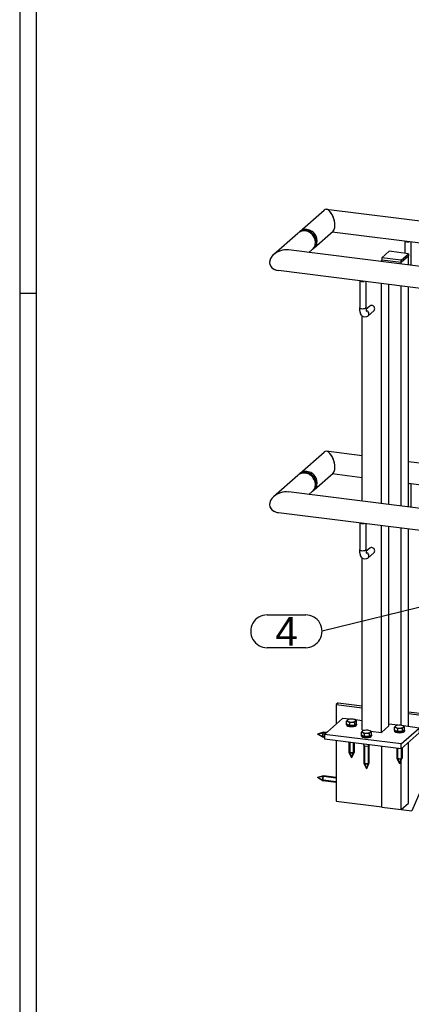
# Model space of a CAD drawing. Header units: millimetres. Extents: x 12217 to 12811, y 3674 to 4094.
# Tile 16 of 47: x 12222 to 12270, y 3884 to 4004. Entities that reach past the tile are written whole.
import ezdxf
from ezdxf.enums import TextEntityAlignment as Align

# ---------------------------------------------------------------- set-up
doc = ezdxf.new("R2010")
doc.units = ezdxf.units.MM
doc.layers.get('0').update_dxf_attribs({"linetype": 'CONTINUOUS'})
for name, color, linetype in [('DIM49', 4, 'CONTINUOUS'), ('LE_RED', 1, 'CONTINUOUS'), ('TXT_ALL', 7, 'CONTINUOUS')]:
    doc.layers.add(name, color=color, linetype=linetype)
doc.styles.add('ARIAL', font='arial.ttf')

# ---------------------------------------------------------------- blocks, each defined once
blk = doc.blocks.new('DINA2_00002', base_point=(12224.3, 3680.88))
for p, q in [((12222.3, 4088.88), (12222.3, 3678.88)), ((12224.3, 4086.88), (12224.3, 3680.88)), ((12222.3, 3970.88), (12224.3, 3970.88))]:
    blk.add_line(p, q)
blk = doc.blocks.new('_ZBL0026_00001')
blk.add_blockref('DINA2_00002', (12224.3, 3680.88))
blk = doc.blocks.new('Brede Strip 10x200_00833', base_point=(12269.64, 3919.69))
for p, q in [((12261.08, 3920.99), (12260.86, 3920.79)), ((12260.86, 3920.79), (12264.02, 3920.39)), ((12260.86, 3920.79), (12260.86, 3918.43)), ((12261.08, 3920.99), (12264.02, 3920.62)), ((12269.64, 3919.91), (12275.11, 3919.22)), ((12269.64, 3919.69), (12274.89, 3919.02)), ((12274.89, 3919.02), (12273.54, 3915.92)), ((12275.11, 3919.22), (12274.89, 3919.02)), ((12260.86, 3916.38), (12260.86, 3909.01)), ((12273.36, 3915.5), (12270.05, 3907.85)), ((12260.86, 3909.01), (12266.41, 3908.31)), ((12268.76, 3908.01), (12270.05, 3907.85))]:
    blk.add_line(p, q)
blk = doc.blocks.new('Brede Strip 10x200_00832')
blk.add_blockref('Brede Strip 10x200_00833', (12269.64, 3919.69))
blk = doc.blocks.new('Constructie buis 42.4x2.6_00842', base_point=(12259.64, 3981.07))
for p, q in [((12276.13, 3978.99), (12259.64, 3981.07)), ((12274.82, 3976.49), (12260.35, 3978.31))]:
    blk.add_line(p, q)
for centre, major_axis, ratio, start_param, end_param in [((12259.92, 3979.7), (0.42, -1.36), 0.476834, 2.929577, 3.353608), ((12259.92, 3979.7), (0.42, -1.36), 0.476834, 0.211987, 2.929577), ((12275.48, 3977.74), (-0.66, -1.25), 0.171573, 3.20635, 6.218435), ((12275.48, 3977.74), (-0.66, -1.25), 0.171573, 3.076835, 3.20635)]:
    blk.add_ellipse(centre, major_axis=major_axis, ratio=ratio, start_param=start_param, end_param=end_param)
blk = doc.blocks.new('Constructie buis 42.4x2.6_00841')
blk.add_blockref('Constructie buis 42.4x2.6_00842', (12259.64, 3981.07))
blk = doc.blocks.new('Constructie buis 42.4x2.6_00844', base_point=(12259.64, 3951.61))
for p, q in [((12264.02, 3951.06), (12259.64, 3951.61)), ((12276.13, 3949.53), (12269.64, 3950.35)), ((12264.02, 3948.38), (12260.35, 3948.85)), ((12274.82, 3947.02), (12269.64, 3947.68))]:
    blk.add_line(p, q)
for centre, major_axis, ratio, start_param, end_param in [((12259.92, 3950.24), (0.42, -1.36), 0.476834, 2.929577, 3.353608), ((12259.92, 3950.24), (0.42, -1.36), 0.476834, 0.211989, 2.929577), ((12275.48, 3948.28), (-0.66, -1.25), 0.171573, 3.20635, 6.218443), ((12275.48, 3948.28), (-0.66, -1.25), 0.171573, 3.076835, 3.20635)]:
    blk.add_ellipse(centre, major_axis=major_axis, ratio=ratio, start_param=start_param, end_param=end_param)
blk = doc.blocks.new('Constructie buis 42.4x2.6_00843')
blk.add_blockref('Constructie buis 42.4x2.6_00844', (12259.64, 3951.61))
blk = doc.blocks.new('Koker 40x40x4 EN 10219-2_00847', base_point=(12266.41, 3974.69))
for p, q in [((12269.64, 3975.37), (12268.75, 3974.59)), ((12269.64, 3974.29), (12269.64, 3975.37)), ((12266.41, 3974.69), (12266.41, 3974.88)), ((12268.75, 3974.59), (12266.41, 3974.88)), ((12268.75, 3974.4), (12268.75, 3974.59)), ((12268.75, 3944.94), (12268.75, 3971.73)), ((12269.64, 3944.82), (12269.64, 3971.62)), ((12268.75, 3918.25), (12268.75, 3942.26)), ((12269.64, 3918.09), (12269.64, 3942.15)), ((12266.41, 3908.3), (12266.41, 3915.68)), ((12269.64, 3908.78), (12269.64, 3916.16)), ((12268.75, 3908), (12268.75, 3914))]:
    blk.add_line(p, q)
blk.add_lwpolyline([(12266.41, 3908.3), (12268.75, 3908), (12269.64, 3908.78)])
blk = doc.blocks.new('Koker 40x40x4 EN 10219-2_00846')
blk.add_blockref('Koker 40x40x4 EN 10219-2_00847', (12266.41, 3974.69))
blk = doc.blocks.new('Massieve as 12_00849', base_point=(12269.76, 3977.12))
for p, q in [((12269.2, 3977.19), (12269.2, 3975.72)), ((12269.95, 3977.1), (12269.95, 3974.25))]:
    blk.add_line(p, q)
blk.add_ellipse((12269.57, 3977.23), major_axis=(0.375, 0), ratio=0.333333, start_param=3.481844, end_param=5.2202)
blk = doc.blocks.new('Massieve as 12_00848')
blk.add_blockref('Massieve as 12_00849', (12269.76, 3977.12))
blk = doc.blocks.new('Strip 40x5_00851', base_point=(12268.75, 3974.88))
for p, q in [((12267.3, 3975.96), (12266.41, 3975.18)), ((12268.75, 3974.88), (12266.41, 3975.18)), ((12266.41, 3975.18), (12266.41, 3974.88)), ((12269.64, 3975.66), (12267.3, 3975.96)), ((12268.75, 3974.88), (12269.64, 3975.66)), ((12269.64, 3975.37), (12268.75, 3974.59)), ((12269.64, 3975.66), (12269.64, 3975.37)), ((12268.75, 3974.59), (12266.41, 3974.88)), ((12268.75, 3974.59), (12268.75, 3974.88))]:
    blk.add_line(p, q)
blk = doc.blocks.new('Strip 40x5_00850')
blk.add_blockref('Strip 40x5_00851', (12268.75, 3974.88))
blk = doc.blocks.new('Massieve as 12_00853', base_point=(12269.76, 3947.66))
blk.add_line((12269.95, 3947.64), (12269.95, 3944.79))
blk.add_ellipse((12269.57, 3947.77), major_axis=(0.375, 0), ratio=0.333333, start_param=4.885015, end_param=5.2202)
blk = doc.blocks.new('Massieve as 12_00852')
blk.add_blockref('Massieve as 12_00853', (12269.76, 3947.66))
blk = doc.blocks.new('Baluster_00845')
for name in ['Massieve as 12_00848', 'Strip 40x5_00850', 'Koker 40x40x4 EN 10219-2_00846', 'Massieve as 12_00852']:
    blk.add_blockref(name, (0, 0))
blk = doc.blocks.new('Constructie buis 42.4x2.6_00886', base_point=(12258.29, 3976.83))
for p, q in [((12256.41, 3978.37), (12259.37, 3980.99)), ((12258.16, 3976.39), (12260.46, 3978.41))]:
    blk.add_line(p, q)
for centre, major_axis, ratio, start_param, end_param in [((12259.92, 3979.7), (0.42, -1.36), 0.476834, 0.212016, 3.353608), ((12257.29, 3977.38), (0.876, -0.994), 0.881917, 0, 3.141593), ((12257.29, 3977.38), (0.876, -0.994), 0.881917, 3.141593, 3.267996), ((12257.29, 3977.38), (0.769, -0.872), 0.881917, 0.386257, 2.755336), ((12257.29, 3977.38), (0.876, -0.994), 0.881917, 6.156782, 6.283185)]:
    blk.add_ellipse(centre, major_axis=major_axis, ratio=ratio, start_param=start_param, end_param=end_param)
blk = doc.blocks.new('Constructie buis 42.4x2.6_00885')
blk.add_blockref('Constructie buis 42.4x2.6_00886', (12258.29, 3976.83))
blk = doc.blocks.new('Constructie buis 42.4x2.6_00888', base_point=(12258.29, 3947.37))
for p, q in [((12256.41, 3948.91), (12259.37, 3951.52)), ((12258.16, 3946.92), (12260.46, 3948.95))]:
    blk.add_line(p, q)
for centre, major_axis, ratio, start_param, end_param in [((12259.92, 3950.24), (0.42, -1.36), 0.476834, 0.212016, 3.353608), ((12257.29, 3947.92), (0.876, -0.994), 0.881917, 3.141593, 3.267996), ((12257.29, 3947.92), (0.876, -0.994), 0.881917, 0, 3.141593), ((12257.29, 3947.92), (0.769, -0.872), 0.881917, 0.386257, 2.755336), ((12257.29, 3947.92), (0.876, -0.994), 0.881917, 6.156782, 6.283185)]:
    blk.add_ellipse(centre, major_axis=major_axis, ratio=ratio, start_param=start_param, end_param=end_param)
blk = doc.blocks.new('Constructie buis 42.4x2.6_00887')
blk.add_blockref('Constructie buis 42.4x2.6_00888', (12258.29, 3947.37))
blk = doc.blocks.new('Hekwerk trap_00836')
for name in ['Constructie buis 42.4x2.6_00885', 'Constructie buis 42.4x2.6_00841', 'Baluster_00845', 'Constructie buis 42.4x2.6_00887', 'Constructie buis 42.4x2.6_00843']:
    blk.add_blockref(name, (0, 0))
blk = doc.blocks.new('Trapboom_00827')
for name in ['Hekwerk trap_00836', 'Brede Strip 10x200_00832']:
    blk.add_blockref(name, (0, 0))
blk = doc.blocks.new('Constructie buis 42.4x2.6_00933', base_point=(12429.86, 3953.87))
for p, q in [((12429.76, 3954.11), (12255.04, 3976.13)), ((12429.43, 3951.48), (12253.83, 3973.61))]:
    blk.add_line(p, q)
blk.add_ellipse((12254.44, 3974.87), major_axis=(1.67, 0.51), ratio=0.699056, start_param=0.997414, end_param=4.139006)
blk = doc.blocks.new('Constructie buis 42.4x2.6_00932')
blk.add_blockref('Constructie buis 42.4x2.6_00933', (12429.86, 3953.87))
blk = doc.blocks.new('Constructie buis 42.4x2.6_00935', base_point=(12257.94, 3976.19))
for p, q in [((12253.23, 3975.57), (12256.19, 3978.18)), ((12257.51, 3975.81), (12257.94, 3976.19))]:
    blk.add_line(p, q)
for centre, major_axis, ratio, start_param, end_param in [((12257.07, 3977.19), (0.876, -0.994), 0.881917, 0, 3.141593), ((12254.44, 3974.87), (1.67, 0.51), 0.699056, 2.144179, 4.139006), ((12254.44, 3974.87), (1.67, 0.51), 0.699056, 0.997414, 2.144179)]:
    blk.add_ellipse(centre, major_axis=major_axis, ratio=ratio, start_param=start_param, end_param=end_param)
blk = doc.blocks.new('Constructie buis 42.4x2.6_00934')
blk.add_blockref('Constructie buis 42.4x2.6_00935', (12257.94, 3976.19))
blk = doc.blocks.new('Constructie buis 42.4x2.6_00937', base_point=(12429.86, 3924.41))
for p, q in [((12429.76, 3924.65), (12255.04, 3946.66)), ((12429.43, 3922.02), (12253.83, 3944.14))]:
    blk.add_line(p, q)
blk.add_ellipse((12254.44, 3945.4), major_axis=(1.67, 0.51), ratio=0.699056, start_param=0.997414, end_param=4.139006)
blk = doc.blocks.new('Constructie buis 42.4x2.6_00936')
blk.add_blockref('Constructie buis 42.4x2.6_00937', (12429.86, 3924.41))
blk = doc.blocks.new('Constructie buis 42.4x2.6_00939', base_point=(12257.94, 3946.73))
for p, q in [((12253.23, 3946.11), (12256.19, 3948.72)), ((12257.51, 3946.35), (12257.94, 3946.73))]:
    blk.add_line(p, q)
for centre, major_axis, ratio, start_param, end_param in [((12257.07, 3947.72), (0.876, -0.994), 0.881917, 0, 3.141593), ((12254.44, 3945.4), (1.67, 0.51), 0.699056, 0.997414, 2.144179), ((12254.44, 3945.4), (1.67, 0.51), 0.699056, 2.144179, 4.139006)]:
    blk.add_ellipse(centre, major_axis=major_axis, ratio=ratio, start_param=start_param, end_param=end_param)
blk = doc.blocks.new('Constructie buis 42.4x2.6_00938')
blk.add_blockref('Constructie buis 42.4x2.6_00939', (12257.94, 3946.73))
blk = doc.blocks.new('Koker 40x40x4 EN 10219-2_00942', base_point=(12266.36, 3917.39))
for p, q in [((12266.36, 3945.24), (12266.36, 3972.03)), ((12267.24, 3945.13), (12267.24, 3971.92)), ((12264.02, 3945.53), (12264.02, 3968.09)), ((12266.36, 3917.39), (12266.36, 3942.57)), ((12267.24, 3918.17), (12267.24, 3942.46)), ((12264.02, 3917.69), (12264.02, 3938.63)), ((12264.02, 3917.69), (12264.32, 3917.65)), ((12265.01, 3917.56), (12266.36, 3917.39)), ((12266.36, 3917.39), (12267.24, 3918.17))]:
    blk.add_line(p, q)
blk = doc.blocks.new('Koker 40x40x4 EN 10219-2_00941')
blk.add_blockref('Koker 40x40x4 EN 10219-2_00942', (12266.36, 3917.39))
blk = doc.blocks.new('Massieve as 12_00944', base_point=(12264.27, 3972.29))
for p, q in [((12263.71, 3972.36), (12263.71, 3969.1)), ((12264.94, 3969.3), (12264.47, 3968.88)), ((12265.44, 3968.73), (12264.73, 3968.11))]:
    blk.add_line(p, q)
for points in [[(12264.46, 3972.27), (12264.46, 3969.1)], [(12264.73, 3968.11), (12264.64, 3968.04), (12264.54, 3968), (12264.35, 3967.96), (12264.17, 3968), (12264.1, 3968.03), (12264.03, 3968.08), (12263.97, 3968.13), (12263.92, 3968.2), (12263.81, 3968.4), (12263.79, 3968.46), (12263.73, 3968.77), (12263.71, 3969.1)], [(12264.46, 3969.1), (12264.49, 3968.75), (12264.53, 3968.64)]]:
    blk.add_lwpolyline(points)
for centre, major_axis, ratio, start_param, end_param in [((12264.08, 3972.4), (0.375, 0), 0.333333, 3.481844, 5.2202), ((12264.08, 3969.1), (0.375, 0), 0.333333, 3.141593, 6.283185), ((12265.19, 3969.02), (0.248, -0.281), 0.881917, 6.283185, 9.424778), ((12264.48, 3968.39), (0.248, -0.281), 0.881917, 6.283178, 8.608744)]:
    blk.add_ellipse(centre, major_axis=major_axis, ratio=ratio, start_param=start_param, end_param=end_param)
blk = doc.blocks.new('Massieve as 12_00943')
blk.add_blockref('Massieve as 12_00944', (12264.27, 3972.29))
blk = doc.blocks.new('Massieve as 12_00946', base_point=(12264.27, 3942.83))
for p, q in [((12263.71, 3942.9), (12263.71, 3939.64)), ((12264.94, 3939.83), (12264.47, 3939.42)), ((12265.44, 3939.27), (12264.73, 3938.65))]:
    blk.add_line(p, q)
for points in [[(12264.46, 3942.81), (12264.46, 3939.64)], [(12264.73, 3938.65), (12264.64, 3938.58), (12264.54, 3938.53), (12264.35, 3938.5), (12264.17, 3938.53), (12264.1, 3938.57), (12264.03, 3938.61), (12263.97, 3938.67), (12263.92, 3938.74), (12263.81, 3938.94), (12263.79, 3939), (12263.73, 3939.31), (12263.71, 3939.64)], [(12264.46, 3939.64), (12264.49, 3939.29), (12264.53, 3939.17)]]:
    blk.add_lwpolyline(points)
for centre, major_axis, ratio, start_param, end_param in [((12264.08, 3942.94), (0.375, 0), 0.333333, 3.481844, 5.2202), ((12264.08, 3939.64), (0.375, 0), 0.333333, 3.141593, 6.283185), ((12264.48, 3938.93), (0.248, -0.281), 0.881917, 6.283178, 8.608744), ((12265.19, 3939.55), (0.248, -0.281), 0.881917, 6.283185, 9.424778)]:
    blk.add_ellipse(centre, major_axis=major_axis, ratio=ratio, start_param=start_param, end_param=end_param)
blk = doc.blocks.new('Massieve as 12_00945')
blk.add_blockref('Massieve as 12_00946', (12264.27, 3942.83))
blk = doc.blocks.new('Strip 100x10_00948', base_point=(12268.76, 3915.39))
for p, q in [((12261.62, 3919.1), (12259.41, 3917.15)), ((12262.5, 3918.99), (12261.62, 3919.1)), ((12264.02, 3918.8), (12263.19, 3918.9)), ((12268.35, 3918.25), (12267.24, 3918.39)), ((12268.76, 3915.98), (12270.97, 3917.92)), ((12270.97, 3917.92), (12269.04, 3918.17)), ((12270.97, 3917.92), (12270.97, 3917.33)), ((12259.41, 3917.15), (12259.41, 3916.56)), ((12268.76, 3915.98), (12259.41, 3917.15)), ((12268.76, 3915.39), (12259.41, 3916.56)), ((12270.97, 3917.33), (12268.76, 3915.39)), ((12268.76, 3915.39), (12268.76, 3915.98))]:
    blk.add_line(p, q)
blk = doc.blocks.new('Strip 100x10_00947')
blk.add_blockref('Strip 100x10_00948', (12268.76, 3915.39))
blk = doc.blocks.new('Baluster_00940')
for name in ['Massieve as 12_00943', 'Koker 40x40x4 EN 10219-2_00941', 'Massieve as 12_00945', 'Strip 100x10_00947']:
    blk.add_blockref(name, (0, 0))
blk = doc.blocks.new('Hekwerk verdieping_00931')
for name in ['Constructie buis 42.4x2.6_00934', 'Constructie buis 42.4x2.6_00932', 'Baluster_00940', 'Constructie buis 42.4x2.6_00938', 'Constructie buis 42.4x2.6_00936']:
    blk.add_blockref(name, (0, 0))
blk = doc.blocks.new('Houtdraadbout (DIN 571)-10x70_01063', base_point=(12268.14, 3917.98))
for p, q in [((12268.06, 3918.15), (12267.95, 3918.01)), ((12267.95, 3917.64), (12267.95, 3918.01)), ((12268.34, 3917.49), (12267.95, 3917.64)), ((12268.11, 3918.19), (12268.06, 3918.15)), ((12268.11, 3918.19), (12268.13, 3918.2)), ((12268.34, 3917.49), (12268.34, 3917.85)), ((12268.94, 3917.52), (12268.34, 3917.49)), ((12268.94, 3917.89), (12269.05, 3918.03)), ((12268.94, 3917.52), (12268.94, 3917.89)), ((12269.16, 3917.71), (12268.94, 3917.52)), ((12269.16, 3918.08), (12268.97, 3918.2)), ((12269.16, 3917.71), (12269.16, 3918.08))]:
    blk.add_line(p, q)
for points in [[(12267.95, 3918.01), (12268.05, 3918.01), (12268.14, 3917.98)], [(12268.14, 3917.98), (12268.34, 3917.85), (12268.49, 3917.9), (12268.64, 3917.92), (12268.79, 3917.91), (12268.94, 3917.89)], [(12269.05, 3918.03), (12269.1, 3918.06), (12269.16, 3918.08)]]:
    blk.add_lwpolyline(points)
for start_param, end_param in [(2.780226, 3.827423), (2.482535, 2.780226), (1.733028, 2.482535), (3.827423, 4.874621), (0.68583, 1.733028), (4.874621, 5.921818), (5.921818, 6.942243)]:
    blk.add_ellipse((12268.55, 3918.09), major_axis=(0.531, 0), ratio=0.333333, start_param=start_param, end_param=end_param)
blk = doc.blocks.new('GEWINDE_01065', base_point=(12268.33, 3915.44))
for p, q in [((12268.87, 3915.48), (12268.87, 3914.26)), ((12268.24, 3914.25), (12268.55, 3913.55)), ((12268.86, 3914.25), (12268.55, 3913.55))]:
    blk.add_line(p, q)
blk.add_lwpolyline([(12268.24, 3915.45), (12268.24, 3914.26)])
for start_param, end_param in [(3.141593, 3.288568), (3.288568, 6.13621), (6.13621, 6.283185)]:
    blk.add_ellipse((12268.55, 3914.26), major_axis=(0.312, 0), ratio=0.333333, start_param=start_param, end_param=end_param)
at = {"layer": 'LE_RED'}
for p, q in [((12268.33, 3915.44), (12268.33, 3914.26)), ((12268.34, 3914.26), (12268.55, 3913.56)), ((12268.77, 3914.26), (12268.55, 3913.56))]:
    blk.add_line(p, q, dxfattribs=at)
blk.add_lwpolyline([(12268.77, 3915.4), (12268.77, 3914.26)], dxfattribs=at)
for start_param, end_param in [(3.244714, 4.351022), (4.351022, 5.658796), (5.658796, 6.180064)]:
    blk.add_ellipse((12268.55, 3914.26), major_axis=(0.219, 0), ratio=0.333333, start_param=start_param, end_param=end_param, dxfattribs=at)
blk = doc.blocks.new('GEWINDE_01064')
blk.add_blockref('GEWINDE_01065', (12268.33, 3915.44))
blk = doc.blocks.new('Houtdraadbout (DIN 571)-10x70_01062')
for name, p in [('Houtdraadbout (DIN 571)-10x70_01063', (12268.14, 3917.98)), ('GEWINDE_01064', (0, 0))]:
    blk.add_blockref(name, p)
blk = doc.blocks.new('Sluitring (DIN 125)-M10_01067', base_point=(12267.93, 3917.56))
for p, q in [((12267.93, 3917.68), (12267.93, 3917.56)), ((12269.18, 3917.68), (12269.18, 3917.56))]:
    blk.add_line(p, q)
for centre, start_param, end_param in [((12268.55, 3917.68), 2.890364, 3.141593), ((12268.55, 3917.68), 3.141593, 6.283185), ((12268.55, 3917.56), 3.141593, 6.283185), ((12268.55, 3917.68), 0, 0.251229)]:
    blk.add_ellipse(centre, major_axis=(0.625, 0), ratio=0.333333, start_param=start_param, end_param=end_param)
blk = doc.blocks.new('Sluitring (DIN 125)-M10_01066')
blk.add_blockref('Sluitring (DIN 125)-M10_01067', (12267.93, 3917.56))
blk = doc.blocks.new('GEWINDE_01565', base_point=(12259.41, 3916.86))
for p, q in [((12259.3, 3917.4), (12258.57, 3917.18)), ((12259.22, 3916.79), (12258.57, 3917.18)), ((12259.41, 3916.76), (12259.24, 3916.79))]:
    blk.add_line(p, q)
blk.add_lwpolyline([(12259.65, 3917.36), (12259.32, 3917.41)])
for start_param, end_param in [(3.288568, 6.13621), (6.13621, 6.283185), (3.141593, 3.288568)]:
    blk.add_ellipse((12259.28, 3917.1), major_axis=(-0.039, -0.31), ratio=0.333333, start_param=start_param, end_param=end_param)
at = {"layer": 'LE_RED'}
for p, q in [((12259.3, 3917.31), (12258.58, 3917.18)), ((12259.24, 3916.88), (12258.58, 3917.18)), ((12259.41, 3916.86), (12259.25, 3916.88))]:
    blk.add_line(p, q, dxfattribs=at)
blk.add_lwpolyline([(12259.55, 3917.28), (12259.31, 3917.31)], dxfattribs=at)
for start_param, end_param in [(3.765982, 5.336778), (5.336778, 6.180064), (3.244714, 3.765982)]:
    blk.add_ellipse((12259.28, 3917.1), major_axis=(-0.027, -0.217), ratio=0.333333, start_param=start_param, end_param=end_param, dxfattribs=at)
blk = doc.blocks.new('GEWINDE_01564')
blk.add_blockref('GEWINDE_01565', (12259.41, 3916.86))
blk = doc.blocks.new('Houtdraadbout (DIN 571)-10x70_01563')
blk.add_blockref('GEWINDE_01564', (0, 0))
blk = doc.blocks.new('Houtdraadboutset M10_01561')
blk.add_blockref('Houtdraadbout (DIN 571)-10x70_01563', (0, 0))
blk = doc.blocks.new('Houtdraadbout (DIN 571)-10x70_01569', base_point=(12281.03, 3932.2))
for p, q in [((12280.68, 3933.05), (12280.89, 3933.24)), ((12280.89, 3933.24), (12281.26, 3933.2)), ((12281.19, 3933.1), (12281.04, 3933.01)), ((12281.35, 3933), (12281.26, 3933.2)), ((12280.57, 3932.46), (12280.68, 3933.05)), ((12280.68, 3933.05), (12281.04, 3933.01)), ((12280.68, 3932.05), (12281.04, 3932.01)), ((12281.04, 3932.01), (12281.19, 3932.1)), ((12281.19, 3932.1), (12281.24, 3932.15)), ((12281.24, 3932.15), (12281.25, 3932.17))]:
    blk.add_line(p, q)
for points in [[(12281.26, 3933.2), (12281.24, 3933.15), (12281.19, 3933.1)], [(12280.68, 3932.05), (12280.57, 3932.46), (12280.93, 3932.41), (12281.03, 3932.2)], [(12281.03, 3932.7), (12280.99, 3932.56), (12280.93, 3932.41)], [(12281.04, 3933.01), (12281.05, 3932.85), (12281.03, 3932.7)], [(12281.03, 3932.2), (12281.05, 3932.11), (12281.04, 3932.01)]]:
    blk.add_lwpolyline(points)
for start_param, end_param in [(3.50296, 4.550157), (2.482535, 3.50296), (4.550157, 5.597355), (5.597355, 6.644552), (0.361367, 0.659058), (0.659058, 1.408565), (1.408565, 2.455762)]:
    blk.add_ellipse((12281.19, 3932.6), major_axis=(-0.066, -0.527), ratio=0.333333, start_param=start_param, end_param=end_param)
blk = doc.blocks.new('GEWINDE_01571', base_point=(12279.2, 3932.63))
for p, q in [((12277.42, 3933.38), (12276.69, 3933.16)), ((12277.34, 3932.77), (12276.69, 3933.16)), ((12279.2, 3932.53), (12277.36, 3932.77))]:
    blk.add_line(p, q)
blk.add_lwpolyline([(12279.2, 3933.16), (12277.44, 3933.39)])
for start_param, end_param in [(3.288568, 6.13621), (3.141593, 3.288568), (6.13621, 6.283185)]:
    blk.add_ellipse((12277.4, 3933.08), major_axis=(-0.039, -0.31), ratio=0.333333, start_param=start_param, end_param=end_param)
at = {"layer": 'LE_RED'}
for p, q in [((12277.42, 3933.29), (12276.7, 3933.16)), ((12277.36, 3932.86), (12276.7, 3933.16)), ((12279.2, 3932.63), (12277.37, 3932.86))]:
    blk.add_line(p, q, dxfattribs=at)
blk.add_lwpolyline([(12279.2, 3933.07), (12277.43, 3933.29)], dxfattribs=at)
for start_param, end_param in [(3.765982, 5.336778), (3.244714, 3.765982), (5.336778, 6.180064)]:
    blk.add_ellipse((12277.4, 3933.08), major_axis=(-0.027, -0.217), ratio=0.333333, start_param=start_param, end_param=end_param, dxfattribs=at)
blk = doc.blocks.new('GEWINDE_01570')
blk.add_blockref('GEWINDE_01571', (12279.2, 3932.63))
blk = doc.blocks.new('Houtdraadbout (DIN 571)-10x70_01568')
for name, p in [('GEWINDE_01570', (0, 0)), ('Houtdraadbout (DIN 571)-10x70_01569', (12281.03, 3932.2))]:
    blk.add_blockref(name, p)
blk = doc.blocks.new('Sluitring (DIN 125)-M10_01573', base_point=(12280.75, 3933.28))
for p, q in [((12280.86, 3933.27), (12280.75, 3933.28)), ((12280.71, 3932.03), (12280.59, 3932.04))]:
    blk.add_line(p, q)
for centre, start_param, end_param in [((12280.67, 3932.66), 3.141593, 6.283185), ((12280.78, 3932.65), 3.141593, 6.283185), ((12280.78, 3932.65), 2.890364, 3.141593), ((12280.78, 3932.65), 0, 0.251229)]:
    blk.add_ellipse(centre, major_axis=(-0.078, -0.62), ratio=0.333333, start_param=start_param, end_param=end_param)
blk = doc.blocks.new('Sluitring (DIN 125)-M10_01572')
blk.add_blockref('Sluitring (DIN 125)-M10_01573', (12280.75, 3933.28))
blk = doc.blocks.new('Houtdraadboutset M10_01566')
for name in ['Houtdraadbout (DIN 571)-10x70_01568', 'Sluitring (DIN 125)-M10_01572']:
    blk.add_blockref(name, (0, 0))
blk = doc.blocks.new('GEWINDE_01578', base_point=(12260.86, 3911.37))
for p, q in [((12259.3, 3912.1), (12258.57, 3911.88)), ((12259.22, 3911.49), (12258.57, 3911.88)), ((12260.86, 3911.28), (12259.24, 3911.48))]:
    blk.add_line(p, q)
blk.add_lwpolyline([(12260.86, 3911.91), (12259.32, 3912.1)])
for start_param, end_param in [(3.288568, 6.13621), (3.141593, 3.288568), (6.13621, 6.283185)]:
    blk.add_ellipse((12259.28, 3911.79), major_axis=(-0.039, -0.31), ratio=0.333333, start_param=start_param, end_param=end_param)
at = {"layer": 'LE_RED'}
for p, q in [((12259.3, 3912.01), (12258.58, 3911.88)), ((12259.24, 3911.58), (12258.58, 3911.88)), ((12260.86, 3911.37), (12259.25, 3911.57))]:
    blk.add_line(p, q, dxfattribs=at)
blk.add_lwpolyline([(12260.86, 3911.81), (12259.31, 3912.01)], dxfattribs=at)
for start_param, end_param in [(3.765982, 5.336778), (5.336778, 6.180064), (3.244714, 3.765982)]:
    blk.add_ellipse((12259.28, 3911.79), major_axis=(-0.027, -0.217), ratio=0.333333, start_param=start_param, end_param=end_param, dxfattribs=at)
blk = doc.blocks.new('GEWINDE_01577')
blk.add_blockref('GEWINDE_01578', (12260.86, 3911.37))
blk = doc.blocks.new('Houtdraadbout (DIN 571)-10x70_01576')
blk.add_blockref('GEWINDE_01577', (0, 0))
blk = doc.blocks.new('Houtdraadboutset M10_01574')
blk.add_blockref('Houtdraadbout (DIN 571)-10x70_01576', (0, 0))
blk = doc.blocks.new('Houtdraadbout (DIN 571)-10x70_01582', base_point=(12281.03, 3926.9))
for p, q in [((12280.57, 3927.15), (12280.68, 3927.75)), ((12280.68, 3927.75), (12280.89, 3927.94)), ((12280.68, 3927.75), (12281.04, 3927.7)), ((12280.89, 3927.94), (12281.26, 3927.9)), ((12281.19, 3927.79), (12281.04, 3927.7)), ((12281.35, 3927.7), (12281.26, 3927.9)), ((12280.68, 3926.75), (12281.04, 3926.7)), ((12281.04, 3926.7), (12281.19, 3926.79)), ((12281.19, 3926.79), (12281.24, 3926.85)), ((12281.24, 3926.85), (12281.25, 3926.86))]:
    blk.add_line(p, q)
for points in [[(12280.68, 3926.75), (12280.57, 3927.15), (12280.93, 3927.11), (12281.03, 3926.9)], [(12281.03, 3927.4), (12280.99, 3927.26), (12280.93, 3927.11)], [(12281.04, 3927.7), (12281.05, 3927.55), (12281.03, 3927.4)], [(12281.26, 3927.9), (12281.24, 3927.84), (12281.19, 3927.79)], [(12281.03, 3926.9), (12281.05, 3926.8), (12281.04, 3926.7)]]:
    blk.add_lwpolyline(points)
for start_param, end_param in [(4.550157, 5.597355), (3.50296, 4.550157), (2.482535, 3.50296), (0.659058, 1.408565), (1.408565, 2.455762), (5.597355, 6.644552), (0.361367, 0.659058)]:
    blk.add_ellipse((12281.19, 3927.29), major_axis=(-0.066, -0.527), ratio=0.333333, start_param=start_param, end_param=end_param)
blk = doc.blocks.new('GEWINDE_01584', base_point=(12279.2, 3927.32))
for p, q in [((12277.42, 3928.08), (12276.69, 3927.86)), ((12277.34, 3927.47), (12276.69, 3927.86)), ((12279.2, 3927.23), (12277.36, 3927.46))]:
    blk.add_line(p, q)
blk.add_lwpolyline([(12279.2, 3927.86), (12277.44, 3928.08)])
for start_param, end_param in [(3.288568, 6.13621), (6.13621, 6.283185), (3.141593, 3.288568)]:
    blk.add_ellipse((12277.4, 3927.77), major_axis=(-0.039, -0.31), ratio=0.333333, start_param=start_param, end_param=end_param)
at = {"layer": 'LE_RED'}
for p, q in [((12277.42, 3927.99), (12276.7, 3927.86)), ((12277.36, 3927.56), (12276.7, 3927.86)), ((12279.2, 3927.32), (12277.37, 3927.55))]:
    blk.add_line(p, q, dxfattribs=at)
blk.add_lwpolyline([(12279.2, 3927.77), (12277.43, 3927.99)], dxfattribs=at)
for start_param, end_param in [(3.765982, 5.336778), (5.336778, 6.180064), (3.244714, 3.765982)]:
    blk.add_ellipse((12277.4, 3927.77), major_axis=(-0.027, -0.217), ratio=0.333333, start_param=start_param, end_param=end_param, dxfattribs=at)
blk = doc.blocks.new('GEWINDE_01583')
blk.add_blockref('GEWINDE_01584', (12279.2, 3927.32))
blk = doc.blocks.new('Houtdraadbout (DIN 571)-10x70_01581')
for name, p in [('GEWINDE_01583', (0, 0)), ('Houtdraadbout (DIN 571)-10x70_01582', (12281.03, 3926.9))]:
    blk.add_blockref(name, p)
blk = doc.blocks.new('Sluitring (DIN 125)-M10_01586', base_point=(12280.75, 3927.98))
for p, q in [((12280.86, 3927.97), (12280.75, 3927.98)), ((12280.71, 3926.73), (12280.59, 3926.74))]:
    blk.add_line(p, q)
for centre, start_param, end_param in [((12280.67, 3927.36), 3.141593, 6.283185), ((12280.78, 3927.35), 3.141593, 6.283185), ((12280.78, 3927.35), 2.890364, 3.141593), ((12280.78, 3927.35), 0, 0.251229)]:
    blk.add_ellipse(centre, major_axis=(-0.078, -0.62), ratio=0.333333, start_param=start_param, end_param=end_param)
blk = doc.blocks.new('Sluitring (DIN 125)-M10_01585')
blk.add_blockref('Sluitring (DIN 125)-M10_01586', (12280.75, 3927.98))
blk = doc.blocks.new('Houtdraadboutset M10_01579')
for name in ['Houtdraadbout (DIN 571)-10x70_01581', 'Sluitring (DIN 125)-M10_01585']:
    blk.add_blockref(name, (0, 0))
blk = doc.blocks.new('Montage tegen hout_01560')
for name in ['Houtdraadboutset M10_01566', 'Houtdraadboutset M10_01579', 'Houtdraadboutset M10_01561', 'Houtdraadboutset M10_01574']:
    blk.add_blockref(name, (0, 0))
blk = doc.blocks.new('MONTAGE_01068')
blk.add_blockref('Montage tegen hout_01560', (0, 0))
blk = doc.blocks.new('Houtdraadboutset M10_01060')
for name in ['MONTAGE_01068', 'Sluitring (DIN 125)-M10_01066', 'Houtdraadbout (DIN 571)-10x70_01062']:
    blk.add_blockref(name, (0, 0))
blk = doc.blocks.new('Houtdraadbout (DIN 571)-10x70_01714', base_point=(12264.84, 3915.83))
for p, q in [((12264.03, 3917.55), (12263.92, 3917.41)), ((12264.09, 3917.58), (12264.03, 3917.55)), ((12264.09, 3917.58), (12264.11, 3917.59)), ((12265.13, 3917.47), (12264.95, 3917.59)), ((12263.92, 3917.04), (12263.92, 3917.41)), ((12264.31, 3916.88), (12263.92, 3917.04)), ((12264.31, 3916.88), (12264.31, 3917.25)), ((12264.91, 3916.91), (12264.31, 3916.88)), ((12264.91, 3917.28), (12265.02, 3917.42)), ((12264.91, 3916.91), (12264.91, 3917.28)), ((12265.13, 3917.1), (12264.91, 3916.91)), ((12265.13, 3917.1), (12265.13, 3917.47)), ((12264.21, 3915.83), (12264.21, 3915.96)), ((12264.84, 3915.83), (12264.84, 3915.88))]:
    blk.add_line(p, q)
for points in [[(12263.92, 3917.41), (12264.02, 3917.4), (12264.11, 3917.37)], [(12264.11, 3917.37), (12264.31, 3917.25), (12264.47, 3917.29), (12264.61, 3917.31), (12264.76, 3917.31), (12264.91, 3917.28)], [(12265.02, 3917.42), (12265.07, 3917.46), (12265.13, 3917.47)]]:
    blk.add_lwpolyline(points)
for centre, major_axis, start_param, end_param in [((12264.53, 3917.48), (0.531, 0), 2.780226, 3.827423), ((12264.53, 3917.48), (0.531, 0), 2.482535, 2.780226), ((12264.53, 3917.48), (0.531, 0), 1.733028, 2.482535), ((12264.53, 3917.48), (0.531, 0), 0.68583, 1.733028), ((12264.53, 3917.48), (0.531, 0), 5.921818, 6.942243), ((12264.53, 3917.48), (0.531, 0), 3.827423, 4.874621), ((12264.53, 3917.48), (0.531, 0), 4.874621, 5.921818), ((12264.53, 3915.83), (0.312, 0), 3.141593, 6.283185)]:
    blk.add_ellipse(centre, major_axis=major_axis, ratio=0.333333, start_param=start_param, end_param=end_param)
blk = doc.blocks.new('GEWINDE_01716', base_point=(12264.31, 3915.76))
for p, q in [((12264.84, 3915.83), (12264.84, 3913.66)), ((12264.22, 3913.64), (12264.53, 3912.95)), ((12264.83, 3913.64), (12264.53, 3912.95))]:
    blk.add_line(p, q)
blk.add_lwpolyline([(12264.21, 3915.83), (12264.21, 3913.66)])
for centre, start_param, end_param in [((12264.53, 3915.83), 3.141593, 6.283185), ((12264.53, 3913.66), 3.141593, 3.288568), ((12264.53, 3913.66), 3.288568, 6.13621), ((12264.53, 3913.66), 6.13621, 6.283185)]:
    blk.add_ellipse(centre, major_axis=(0.312, 0), ratio=0.333333, start_param=start_param, end_param=end_param)
at = {"layer": 'LE_RED'}
for p, q in [((12264.31, 3915.76), (12264.31, 3913.66)), ((12264.31, 3913.65), (12264.53, 3912.95)), ((12264.74, 3913.65), (12264.53, 3912.95))]:
    blk.add_line(p, q, dxfattribs=at)
blk.add_lwpolyline([(12264.74, 3915.76), (12264.74, 3913.66)], dxfattribs=at)
for start_param, end_param in [(3.244714, 4.351022), (4.351022, 5.658796), (5.658796, 6.180064)]:
    blk.add_ellipse((12264.53, 3913.66), major_axis=(0.219, 0), ratio=0.333333, start_param=start_param, end_param=end_param, dxfattribs=at)
blk = doc.blocks.new('GEWINDE_01715')
blk.add_blockref('GEWINDE_01716', (12264.31, 3915.76))
blk = doc.blocks.new('Houtdraadbout (DIN 571)-10x70_01713')
for name, p in [('Houtdraadbout (DIN 571)-10x70_01714', (12264.84, 3915.83)), ('GEWINDE_01715', (0, 0))]:
    blk.add_blockref(name, p)
blk = doc.blocks.new('Sluitring (DIN 125)-M10_01718', base_point=(12263.9, 3916.95))
for p, q in [((12263.9, 3917.07), (12263.9, 3916.95)), ((12265.15, 3917.07), (12265.15, 3916.95))]:
    blk.add_line(p, q)
for centre, start_param, end_param in [((12264.53, 3917.07), 2.890364, 3.141593), ((12264.53, 3917.07), 3.141593, 6.283185), ((12264.53, 3916.95), 3.141593, 6.283185), ((12264.53, 3917.07), 0, 0.251229)]:
    blk.add_ellipse(centre, major_axis=(0.625, 0), ratio=0.333333, start_param=start_param, end_param=end_param)
blk = doc.blocks.new('Sluitring (DIN 125)-M10_01717')
blk.add_blockref('Sluitring (DIN 125)-M10_01718', (12263.90049, 3916.95402))
blk = doc.blocks.new('Houtdraadboutset M10_01711')
for name in ['Houtdraadbout (DIN 571)-10x70_01713', 'Sluitring (DIN 125)-M10_01717']:
    blk.add_blockref(name, (0, 0))
blk = doc.blocks.new('Houtdraadbout (DIN 571)-10x70_01722', base_point=(12262.3, 3918.71))
for p, q in [((12262.21, 3918.89), (12262.1, 3918.75)), ((12262.1, 3918.38), (12262.1, 3918.75)), ((12262.27, 3918.93), (12262.21, 3918.89)), ((12262.27, 3918.93), (12262.29, 3918.94)), ((12263.1, 3918.62), (12263.2, 3918.76)), ((12263.31, 3918.82), (12263.13, 3918.94)), ((12263.31, 3918.45), (12263.31, 3918.82)), ((12262.49, 3918.22), (12262.1, 3918.38)), ((12262.49, 3918.22), (12262.49, 3918.59)), ((12263.1, 3918.26), (12262.49, 3918.22)), ((12263.1, 3918.26), (12263.1, 3918.62)), ((12263.31, 3918.45), (12263.1, 3918.26))]:
    blk.add_line(p, q)
for points in [[(12262.1, 3918.75), (12262.2, 3918.74), (12262.3, 3918.71)], [(12262.3, 3918.71), (12262.49, 3918.59), (12262.65, 3918.63), (12262.79, 3918.65), (12262.94, 3918.65), (12263.1, 3918.62)], [(12263.2, 3918.76), (12263.26, 3918.8), (12263.31, 3918.82)]]:
    blk.add_lwpolyline(points)
for start_param, end_param in [(2.780226, 3.827423), (2.482535, 2.780226), (1.733028, 2.482535), (3.827423, 4.874621), (0.68583, 1.733028), (4.874621, 5.921818), (5.921818, 6.942243)]:
    blk.add_ellipse((12262.71, 3918.83), major_axis=(0.531, 0), ratio=0.333333, start_param=start_param, end_param=end_param)
blk = doc.blocks.new('GEWINDE_01724', base_point=(12262.49, 3916.18))
for p, q in [((12263.02, 3916.11), (12263.02, 3915)), ((12262.4, 3914.99), (12262.71, 3914.29)), ((12263.02, 3914.99), (12262.71, 3914.29))]:
    blk.add_line(p, q)
blk.add_lwpolyline([(12262.39, 3916.19), (12262.39, 3915)])
for start_param, end_param in [(3.141593, 3.288568), (3.288568, 6.13621), (6.13621, 6.283185)]:
    blk.add_ellipse((12262.71, 3915), major_axis=(0.312, 0), ratio=0.333333, start_param=start_param, end_param=end_param)
at = {"layer": 'LE_RED'}
for p, q in [((12262.49, 3916.18), (12262.49, 3915)), ((12262.49, 3914.99), (12262.71, 3914.29)), ((12262.92, 3914.99), (12262.71, 3914.29))]:
    blk.add_line(p, q, dxfattribs=at)
blk.add_lwpolyline([(12262.93, 3916.12), (12262.93, 3915)], dxfattribs=at)
for start_param, end_param in [(3.244714, 4.351022), (4.351022, 5.658796), (5.658796, 6.180064)]:
    blk.add_ellipse((12262.71, 3915), major_axis=(0.219, 0), ratio=0.333333, start_param=start_param, end_param=end_param, dxfattribs=at)
blk = doc.blocks.new('GEWINDE_01723')
blk.add_blockref('GEWINDE_01724', (12262.49, 3916.18))
blk = doc.blocks.new('Houtdraadbout (DIN 571)-10x70_01721')
for name, p in [('Houtdraadbout (DIN 571)-10x70_01722', (12262.3, 3918.71)), ('GEWINDE_01723', (0, 0))]:
    blk.add_blockref(name, p)
blk = doc.blocks.new('Sluitring (DIN 125)-M10_01726', base_point=(12262.08, 3918.3))
for p, q in [((12262.08, 3918.41), (12262.08, 3918.3)), ((12263.33, 3918.41), (12263.33, 3918.3))]:
    blk.add_line(p, q)
for centre, start_param, end_param in [((12262.71, 3918.41), 2.890364, 3.141593), ((12262.71, 3918.41), 3.141593, 6.283185), ((12262.71, 3918.3), 3.141593, 6.283185), ((12262.71, 3918.41), 0, 0.251229)]:
    blk.add_ellipse(centre, major_axis=(0.625, 0), ratio=0.333333, start_param=start_param, end_param=end_param)
blk = doc.blocks.new('Sluitring (DIN 125)-M10_01725')
blk.add_blockref('Sluitring (DIN 125)-M10_01726', (12262.08, 3918.3))
blk = doc.blocks.new('Houtdraadboutset M10_01719')
for name in ['Houtdraadbout (DIN 571)-10x70_01721', 'Sluitring (DIN 125)-M10_01725']:
    blk.add_blockref(name, (0, 0))
blk = doc.blocks.new('Montage baluster_01059')
for name in ['Houtdraadboutset M10_01060', 'Houtdraadboutset M10_01719', 'Houtdraadboutset M10_01711']:
    blk.add_blockref(name, (0, 0))
blk = doc.blocks.new('Montage_01008')
blk.add_blockref('Montage baluster_01059', (0, 0))
blk = doc.blocks.new('Smits Agro_00764')
for name in ['Trapboom_00827', 'Hekwerk verdieping_00931', 'Montage_01008']:
    blk.add_blockref(name, (0, 0))
blk = doc.blocks.new('Nijverdal_00763')
blk.add_blockref('Smits Agro_00764', (0, 0))
blk = doc.blocks.new('_A3D0071_00762')
blk.add_blockref('Nijverdal_00763', (0, 0))
blk = doc.blocks.new('_ANS0071_00761')
blk.add_blockref('_A3D0071_00762', (0, 0))
blk = doc.blocks.new('SHAPE_01801', base_point=(12283.74, 3935.76))
at = {"layer": 'DIM49', "color": 3}
for p, q in [((12283.74, 3935.76), (12259.13, 3929.7)), ((12283.49, 3935.8), (12284, 3935.8)), ((12283.54, 3935.6), (12283.95, 3935.6)), ((12283.85, 3936), (12283.63, 3936)), ((12252.44, 3931.7), (12257.13, 3931.7)), ((12257.13, 3927.7), (12252.44, 3927.7))]:
    blk.add_line(p, q, dxfattribs=at)
blk.add_lwpolyline([(12283.97, 3935.89), (12283.93, 3935.94), (12283.88, 3935.99), (12283.82, 3936.02), (12283.75, 3936.03), (12283.68, 3936.02), (12283.62, 3935.99), (12283.56, 3935.95), (12283.52, 3935.9), (12283.49, 3935.84), (12283.48, 3935.77), (12283.49, 3935.7), (12283.51, 3935.64), (12283.55, 3935.58), (12283.61, 3935.54), (12283.67, 3935.51), (12283.74, 3935.5), (12283.81, 3935.51), (12283.87, 3935.53), (12283.93, 3935.57), (12283.97, 3935.63), (12284, 3935.69), (12284.01, 3935.76), (12284, 3935.83)], close=True, dxfattribs=at)
for centre, start_param, end_param in [((12252.44, 3929.7), 1.570796, 4.712389), ((12257.13, 3929.7), 4.712389, 7.853982)]:
    blk.add_ellipse(centre, major_axis=(2, 0), ratio=1, start_param=start_param, end_param=end_param, dxfattribs=at)
at = {"layer": 'TXT_ALL', "style": 'ARIAL'}
blk.add_text('4', height=3.5, dxfattribs=at).set_placement((12253.44, 3929.7), align=Align.MIDDLE_LEFT)
blk = doc.blocks.new('PART_1322_01800')
blk.add_blockref('SHAPE_01801', (12283.74, 3935.76))
blk = doc.blocks.new('VIEW_71_01797')
blk.add_blockref('PART_1322_01800', (0, 0))
blk = doc.blocks.new('DVI_FIGURE_01796')
blk.add_blockref('VIEW_71_01797', (0, 0))

msp = doc.modelspace()

# ---------------------------------------------------------------- block references
for name in ['_ZBL0026_00001', '_ANS0071_00761', 'DVI_FIGURE_01796']:
    msp.add_blockref(name, (0, 0))

doc.saveas('drawing.dxf')
